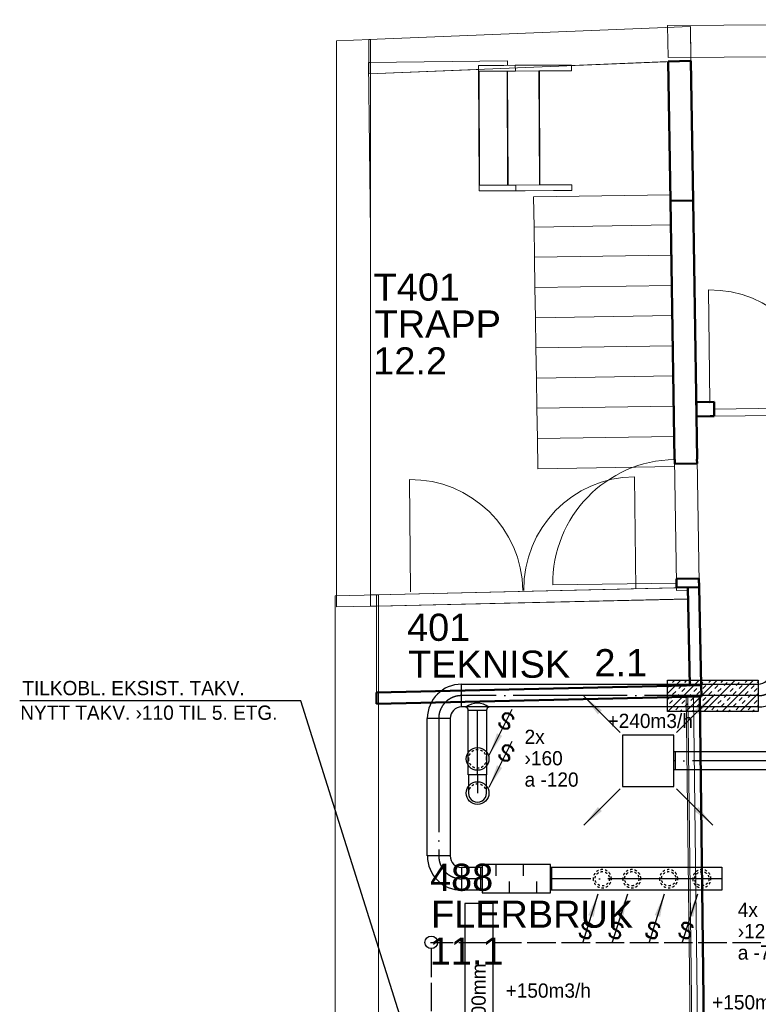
# Model space of a CAD drawing. Header units: millimetres. Extents: x 0 to 83130, y 0 to 53088.
# Tile 61 of 105: x 1960 to 8441, y 42308 to 50946. Entities that reach past the tile are written whole.
import ezdxf
from ezdxf.enums import TextEntityAlignment as Align

# ---------------------------------------------------------------- set-up
doc = ezdxf.new("R2010")
doc.units = ezdxf.units.MM
doc.header["$LTSCALE"] = 50
doc.header["$MEASUREMENT"] = 0
doc.header["$PDMODE"] = 1
for name, pattern in [('2V-CENT', [23, 20, -1.5, 0, -1.5]), ('V-GOMD', [0.8, 0.4, -0.4]), ('V-OV', [6, 5, -1])]:
    doc.linetypes.add(name, pattern=pattern)
doc.layers.get('0').update_dxf_attribs({"linetype": 'CONTINUOUS'})
for name, color, linetype in [('20604A200D001$0$832 Rominfo', 7, 'CONTINUOUS'), ('V060-', 3, 'CONTINUOUS'), ('V070-', 3, 'CONTINUOUS'), ('V071-', 1, 'CONTINUOUS'), ('V090-', 2, 'CONTINUOUS'), ('V091-', 1, 'CONTINUOUS'), ('V110', 1, 'CONTINUOUS'), ('V111', 3, 'CONTINUOUS'), ('xref', 7, 'CONTINUOUS')]:
    doc.layers.add(name, color=color, linetype=linetype)
for name, color, linetype, lineweight in [('20604A200D001$0$A-AREA', 32, 'CONTINUOUS', 9), ('20604A200D001$0$A-DOOR', 31, 'CONTINUOUS', 13), ('20604A200D001$0$A-WALL', 7, 'CONTINUOUS', 13), ('20604A200D001$0$S-STRS', 7, 'CONTINUOUS', 9)]:
    doc.layers.add(name, color=color, linetype=linetype, lineweight=lineweight)
doc.styles.add('20604A200D001$0$Arial', font='arial.ttf', dxfattribs={"height": 238.125})
doc.styles.add('FISO', font='fiso')
doc.styles.add('ISO', font='ISO')
doc.styles.add('SIMPLEX', font='SIMPLEX')

# ---------------------------------------------------------------- blocks, each defined once
blk = doc.blocks.new('TAK_P', base_point=(16247.5, 22586.5))
for p, q in [((16248, 22587), (16247, 22587)), ((16247, 22587), (16247, 22586)), ((16248, 22586), (16248, 22587)), ((16247, 22586), (16248, 22586))]:
    blk.add_line(p, q)
blk = doc.blocks.new('V420', base_point=(455, 404.5))
blk.add_line((455, 404.5), (464, 404.5))
blk.add_solid([(455, 404.5), (459, 405), (459, 404)])
blk = doc.blocks.new('V422', base_point=(16230, 22585))
blk.add_blockref('V420', (16230, 22585))
at = {"style": 'SIMPLEX'}
blk.add_text('s', height=4, rotation=90, dxfattribs=at).set_placement((16238, 22585), align=Align.CENTER)
blk = doc.blocks.new('K1A', base_point=(16237, 22591.5))
at = {"color": 0, "linetype": 'ByBlock'}
blk.add_line((16237, 22592), (16237, 22591), dxfattribs=at)
blk = doc.blocks.new('21A', base_point=(16237, 22591.5))
blk.add_point((16237, 22591.5))
at = {"color": 0, "linetype": 'ByBlock'}
blk.add_blockref('K1A', (16237, 22591.5), dxfattribs=at)
at = {"style": 'SIMPLEX', "flags": 3}
blk.add_attdef('0', (16237, 22591.5), '', height=1, dxfattribs=at)
blk = doc.blocks.new('C3A', base_point=(16246, 22590.5))
at = {"color": 0, "linetype": 'ByBlock'}
blk.add_line((16247, 22590.5), (16246, 22590.5), dxfattribs=at)
blk = doc.blocks.new('K3A', base_point=(16246, 22590.5))
at = {"color": 0, "linetype": 'ByBlock'}
for p, q in [((16246, 22591), (16247, 22591)), ((16247, 22591), (16247, 22590)), ((16247, 22590), (16246, 22590))]:
    blk.add_line(p, q, dxfattribs=at)
blk = doc.blocks.new('33A', base_point=(16246, 22590.5))
blk.add_point((16247, 22590.5))
at = {"color": 0, "linetype": 'ByBlock'}
blk.add_blockref('K3A', (16246, 22590.5), dxfattribs=at)
at = {"color": 1, "linetype": '2V-CENT'}
blk.add_blockref('C3A', (16246, 22590.5), dxfattribs=at)
at = {"style": 'SIMPLEX', "flags": 3}
blk.add_attdef('0', (16246, 22590.5), '', height=1, dxfattribs=at)
blk = doc.blocks.new('CBOJ90_PB', base_point=(86107, 31352))
at = {"color": 0, "linetype": 'ByBlock'}
blk.add_arc((86106, 31353), 1, 270, 360, dxfattribs=at)
blk = doc.blocks.new('KBOJ90_PB', base_point=(86107, 31352))
at = {"color": 0, "linetype": 'ByBlock'}
for p, q in [((86106.5, 31353), (86107.5, 31353)), ((86106, 31352.5), (86106, 31351.5))]:
    blk.add_line(p, q, dxfattribs=at)
for radius in [1.5, 0.5]:
    blk.add_arc((86106, 31353), radius, 270, 360, dxfattribs=at)
blk = doc.blocks.new('3BOJ90_PB', base_point=(86107, 31352))
for p in [(86107, 31353), (86106, 31352)]:
    blk.add_point(p)
at = {"color": 1, "linetype": '2V-CENT'}
blk.add_blockref('CBOJ90_PB', (86107, 31352), dxfattribs=at)
at = {"color": 0, "linetype": 'ByBlock'}
blk.add_blockref('KBOJ90_PB', (86107, 31352), dxfattribs=at)
at = {"style": 'ISO', "flags": 3}
blk.add_attdef('0', (86107, 31352), '', height=1, dxfattribs=at)
blk = doc.blocks.new('V421', base_point=(455.5, 404.5))
at = {"rotation": 180}
blk.add_blockref('V420', (464.5, 404.5), dxfattribs=at)
blk = doc.blocks.new('LD_P')
for p, q in [((-0.5, 0.5), (-0.5, -0.5)), ((0.5, 0.5), (-0.5, 0.5)), ((0.5, -0.5), (0.5, 0.5)), ((-0.5, -0.5), (0.5, -0.5))]:
    blk.add_line(p, q)
at = {"color": 1}
for p, q in [((-0.3, 0.5), (-0.3, 0.1)), ((0.1, 0.5), (0.1, 0.1)), ((-0.1, -0.5), (-0.1, -0.1)), ((0.3, -0.5), (0.3, -0.1))]:
    blk.add_line(p, q, dxfattribs=at)
blk = doc.blocks.new('CIRC_P', base_point=(16254, 22587))
blk.add_circle((16254, 22587), 0.5)
blk = doc.blocks.new('CBOJ90_NB', base_point=(86107.402, 31352.24))
at = {"color": 0, "linetype": 'ByBlock'}
blk.add_line((86106.402, 31352.24), (86107.402, 31352.24), dxfattribs=at)
blk = doc.blocks.new('VUN')
at = {"color": 0}
blk.add_circle((0, 0), 0.5, dxfattribs=at)
blk = doc.blocks.new('*X133')
at = {"color": 0}
for p, q in [((7645.2, 45033.5), (7762.3, 45150.6)), ((7645.2, 45086.5), (7663.3, 45104.6)), ((7646.4, 44875.6), (7921.4, 45150.6)), ((7689.8, 45131.1), (7709.3, 45150.6)), ((7742.8, 45078.1), (7769.3, 45104.6)), ((7795.9, 45131.1), (7815.4, 45150.6)), ((7805.5, 44875.6), (8080.5, 45150.6)), ((7822.4, 45104.6), (7848.9, 45131.1)), ((7928.4, 45104.6), (7955, 45131.1)), ((7955, 45078.1), (7981.5, 45104.6)), ((7964.6, 44875.6), (8239.6, 45150.6)), ((8008, 45131.1), (8027.5, 45150.6)), ((8061, 45078.1), (8087.5, 45104.6)), ((8114.1, 45131.1), (8133.6, 45150.6)), ((8123.7, 44875.6), (8398.7, 45150.6)), ((8140.6, 45104.6), (8167.1, 45131.1)), ((8246.6, 45104.6), (8273.1, 45131.1)), ((8273.1, 45078.1), (8299.7, 45104.6)), ((8326.2, 45131.1), (8345.7, 45150.6)), ((8379.2, 45078.1), (8405.7, 45104.6)), ((8432.2, 45131.1), (8441.5, 45140.3)), ((7689.8, 45025), (7716.3, 45051.5)), ((7716.3, 44998.5), (7742.8, 45025)), ((7769.3, 45051.5), (7795.9, 45078.1)), ((7822.4, 44998.5), (7848.9, 45025)), ((7875.4, 45051.5), (7901.9, 45078.1)), ((7901.9, 45025), (7928.4, 45051.5)), ((8008, 45025), (8034.5, 45051.5)), ((8034.5, 44998.5), (8061, 45025)), ((8087.5, 45051.5), (8114.1, 45078.1)), ((8140.6, 44998.5), (8167.1, 45025)), ((8193.6, 45051.5), (8220.1, 45078.1)), ((8220.1, 45025), (8246.6, 45051.5)), ((8282.8, 44875.6), (8441.5, 45034.3)), ((8326.2, 45025), (8352.7, 45051.5)), ((8352.7, 44998.5), (8379.2, 45025)), ((8405.7, 45051.5), (8432.2, 45078.1)), ((7645.2, 44980.5), (7663.3, 44998.5)), ((7663.3, 44945.5), (7689.8, 44972)), ((7716.3, 44892.4), (7742.8, 44919)), ((7769.3, 44945.5), (7795.9, 44972)), ((7795.9, 44919), (7822.4, 44945.5)), ((7848.9, 44972), (7875.4, 44998.5)), ((7901.9, 44919), (7928.4, 44945.5)), ((7928.4, 44892.4), (7955, 44919)), ((7955, 44972), (7981.5, 44998.5)), ((7981.5, 44945.5), (8008, 44972)), ((8034.5, 44892.4), (8061, 44919)), ((8087.5, 44945.5), (8114.1, 44972)), ((8114.1, 44919), (8140.6, 44945.5)), ((8167.1, 44972), (8193.6, 44998.5)), ((8220.1, 44919), (8246.6, 44945.5)), ((8246.6, 44892.4), (8273.1, 44919)), ((8273.1, 44972), (8299.7, 44998.5)), ((8299.7, 44945.5), (8326.2, 44972)), ((8352.7, 44892.4), (8379.2, 44919)), ((8405.7, 44945.5), (8432.2, 44972)), ((8432.2, 44919), (8441.5, 44928.2)), ((7752.5, 44875.6), (7769.3, 44892.4)), ((7858.6, 44875.6), (7875.4, 44892.4)), ((8070.7, 44875.6), (8087.5, 44892.4)), ((8176.8, 44875.6), (8193.6, 44892.4)), ((8388.9, 44875.6), (8405.7, 44892.4))]:
    blk.add_line(p, q, dxfattribs=at)
blk = doc.blocks.new('20604A200D001$0$Trapp- 539375 - Trapp--320900-P04')
at = {"layer": '20604A200D001$0$S-STRS'}
for p, q in [((21938.6, 47060.5), (23138.4, 47079.4)), ((23138.4, 47079.4), (21938.6, 47060.5)), ((21938.6, 47060.5), (21942.8, 46795.6)), ((21942.8, 46795.6), (21938.6, 47060.5)), ((21942.8, 46795.6), (23142.6, 46814.4)), ((23142.6, 46814.4), (21942.8, 46795.6)), ((21942.8, 46795.6), (21946.9, 46530.6)), ((21946.9, 46530.6), (21942.8, 46795.6)), ((21946.9, 46530.6), (23146.8, 46549.5)), ((23146.8, 46549.5), (21946.9, 46530.6)), ((21946.9, 46530.6), (21951.1, 46265.6)), ((21951.1, 46265.6), (21946.9, 46530.6)), ((21951.1, 46265.6), (23150.9, 46284.5)), ((23150.9, 46284.5), (21951.1, 46265.6)), ((21951.1, 46265.6), (21955.3, 46000.7)), ((21955.3, 46000.7), (21951.1, 46265.6)), ((21955.3, 46000.7), (23155.1, 46019.5)), ((23155.1, 46019.5), (21955.3, 46000.7)), ((21955.3, 46000.7), (21959.4, 45735.7)), ((21959.4, 45735.7), (21955.3, 46000.7)), ((21959.4, 45735.7), (23159.3, 45754.6)), ((23159.3, 45754.6), (21959.4, 45735.7)), ((21959.4, 45735.7), (21963.6, 45470.7)), ((21963.6, 45470.7), (21959.4, 45735.7)), ((21963.6, 45470.7), (23163.4, 45489.6)), ((23163.4, 45489.6), (21963.6, 45470.7)), ((21963.6, 45470.7), (21967.8, 45205.8)), ((21967.8, 45205.8), (21963.6, 45470.7)), ((21967.8, 45205.8), (23167.6, 45224.6)), ((23167.6, 45224.6), (21967.8, 45205.8)), ((21967.8, 45205.8), (21972, 44940.8)), ((21972, 44940.8), (21967.8, 45205.8)), ((21972, 44940.8), (23171.8, 44959.7)), ((23171.8, 44959.7), (21972, 44940.8)), ((21972, 44940.8), (21976.1, 44675.8)), ((21976.1, 44675.8), (21972, 44940.8)), ((21976.1, 44675.8), (23175.9, 44694.7)), ((23175.9, 44694.7), (21976.1, 44675.8))]:
    blk.add_line(p, q, dxfattribs=at)
blk = doc.blocks.new('20604A200D001$0$Trapp- 539375 - Trapp- 539375-320904-P04')
blk.add_blockref('20604A200D001$0$Trapp- 539375 - Trapp--320900-P04', (0, 0))
blk = doc.blocks.new('20604A200D001$0$VT- 744500 - VT- 2-329989-P04')
at = {"layer": '20604A200D001$0$A-WALL'}
blk.add_line((26909.3, 48311.6), (26934.2, 48311.8), dxfattribs=at)
blk = doc.blocks.new('20604A200D001$0$VT- 744500 - VT--329982-P04')
at = {"layer": '20604A200D001$0$A-WALL'}
for p, q in [((30103.5, 48615.2), (23115.1, 48563.5)), ((30103.5, 48615.2), (23115.1, 48563.5)), ((23115.1, 48563.5), (30103.5, 48615.2)), ((23115.1, 48563.5), (23119.5, 48283.5)), ((23115.1, 48563.5), (23119.5, 48283.5)), ((23119.5, 48283.5), (23115.1, 48563.5)), ((30106.7, 48335.2), (30103.5, 48615.2)), ((30106.7, 48335.2), (30103.5, 48615.2)), ((30103.5, 48615.2), (30106.7, 48335.2)), ((30106.7, 48335.2), (23119.5, 48283.5)), ((26934.2, 48311.8), (26909.3, 48311.6)), ((26934.2, 48311.8), (26909.3, 48311.6)), ((30106.7, 48335.2), (29826.7, 48333.2)), ((30106.7, 48335.2), (29826.7, 48333.2)), ((23319.5, 48285), (23119.5, 48283.5)), ((23319.5, 48285), (23119.5, 48283.5))]:
    blk.add_line(p, q, dxfattribs=at)
blk = doc.blocks.new('20604A200D001$0$VT- 744500 - VT- 744500-329986-P04')
for name in ['20604A200D001$0$VT- 744500 - VT--329982-P04', '20604A200D001$0$VT- 744500 - VT- 2-329989-P04']:
    blk.add_blockref(name, (0, 0))
blk = doc.blocks.new('20604A200D001$0$VT- 747829 - VT- 2-330118-P04')
at = {"layer": '20604A200D001$0$A-WALL'}
blk.add_line((20578.5, 42713.4), (20578.5, 43570.2), dxfattribs=at)
blk = doc.blocks.new('20604A200D001$0$VT- 747829 - VT--330111-P04')
at = {"layer": '20604A200D001$0$A-WALL'}
for p, q in [((20198.5, 43561.9), (20578.5, 43570.2)), ((20578.5, 43570.2), (20198.5, 43561.9)), ((20578.5, 43570.2), (20198.5, 43561.9)), ((20198.5, 39680.7), (20198.5, 43561.9)), ((20198.5, 43561.9), (20198.5, 39680.7)), ((20198.5, 43561.9), (20198.5, 39680.7)), ((20578.5, 43570.2), (20578.5, 42713.4)), ((20578.5, 43570.2), (20578.5, 30992)), ((20578.5, 43570.2), (20578.5, 42713.4))]:
    blk.add_line(p, q, dxfattribs=at)
blk = doc.blocks.new('20604A200D001$0$VT- 747829 - VT- 747829-330115-P04')
for name in ['20604A200D001$0$VT- 747829 - VT--330111-P04', '20604A200D001$0$VT- 747829 - VT- 2-330118-P04']:
    blk.add_blockref(name, (0, 0))
blk = doc.blocks.new('20604A200D001$0$VT- 747969 - VT- 747969-330124-P04')
at = {"layer": '20604A200D001$0$A-WALL', "lineweight": 50}
for p, q in [((23409.5, 42777), (20561.4, 42713)), ((23411.5, 42677), (23409.5, 42777)), ((20561.4, 42713), (20561.5, 42613)), ((20561.5, 42613), (23411.5, 42677))]:
    blk.add_line(p, q, dxfattribs=at)
blk = doc.blocks.new('20604A200D001$0$VT- 748108 - VT- 748108-330140-P04')
at = {"layer": '20604A200D001$0$A-WALL', "lineweight": 50}
for p, q in [((23392.6, 43636.4), (23292.6, 43634.6)), ((23292.6, 43634.6), (23309.6, 42774.7)), ((23409.5, 42777), (23392.6, 43636.4)), ((23309.6, 42774.7), (23409.5, 42777))]:
    blk.add_line(p, q, dxfattribs=at)
blk = doc.blocks.new('20604A200D001$0$VT- 748312 - VT- 2-330159-P04')
at = {"layer": '20604A200D001$0$A-WALL'}
blk.add_line((20508.5, 43569), (20508.5, 46082.4), dxfattribs=at)
blk = doc.blocks.new('20604A200D001$0$VT- 748312 - VT--330152-P04')
at = {"layer": '20604A200D001$0$A-WALL'}
for p, q in [((20208.5, 48428.9), (20508.5, 48440.2)), ((20508.5, 48440.2), (20208.5, 48428.9)), ((20508.5, 48440.2), (20208.5, 48428.9)), ((20208.5, 43462.9), (20208.5, 48428.9)), ((20208.5, 48428.9), (20208.5, 43462.9)), ((20208.5, 48428.9), (20208.5, 43462.9)), ((20508.5, 48241), (20508.5, 48440.2)), ((20508.5, 43469), (20508.5, 48440.2)), ((20508.5, 48440.2), (20508.5, 48241)), ((20508.5, 48240.9), (20491.4, 48240.7)), ((20491.4, 48240.7), (20508.5, 48240.9)), ((20491.4, 48240.7), (20508.5, 46752.7)), ((20508.5, 46752.7), (20491.4, 48240.7)), ((20508.5, 46752.7), (20508.5, 48240.9)), ((20508.5, 48240.9), (20508.5, 46752.7)), ((20508.5, 43469), (20508.5, 46082.4)), ((20508.5, 46082.4), (20508.5, 43469)), ((20508.5, 43469), (20208.5, 43462.9)), ((20508.5, 43469), (20208.5, 43462.9)), ((20508.5, 43469), (20208.5, 43462.9))]:
    blk.add_line(p, q, dxfattribs=at)
blk = doc.blocks.new('20604A200D001$0$VT- 748312 - VT- 748312-330156-P04')
for name in ['20604A200D001$0$VT- 748312 - VT--330152-P04', '20604A200D001$0$VT- 748312 - VT- 2-330159-P04']:
    blk.add_blockref(name, (0, 0))
blk = doc.blocks.new('20604A200D001$0$VT- 748502 - VT- 2-330168-P04')
at = {"layer": '20604A200D001$0$A-WALL'}
blk.add_line((22270.8, 48212.5), (23120.1, 48247.2), dxfattribs=at)
blk = doc.blocks.new('20604A200D001$0$VT- 748502 - VT--330161-P04')
at = {"layer": '20604A200D001$0$A-WALL'}
for p, q in [((20493.6, 48440.2), (23315.2, 48555.5)), ((23315.2, 48555.5), (20493.6, 48440.2)), ((23315.2, 48555.5), (20493.6, 48440.2)), ((23315.2, 48555.5), (23319.5, 48285)), ((23319.5, 48285), (23315.2, 48555.5)), ((23320, 48255.4), (23315.2, 48555.5)), ((20494.2, 48240.9), (20493.6, 48440.2)), ((20494.5, 48140), (20493.6, 48440.2)), ((20494.2, 48240.9), (20493.6, 48440.2)), ((20494.2, 48240.9), (21709.9, 48255.2)), ((21709.9, 48255.2), (20494.2, 48240.9)), ((20494.5, 48140), (20494.2, 48240.9)), ((20494.5, 48140), (20494.2, 48240.9)), ((23320, 48255.4), (20494.5, 48140)), ((21709.9, 48214.5), (21709.9, 48255.2)), ((21709.9, 48255.2), (21709.9, 48214.5)), ((23120.1, 48247.2), (22270.8, 48212.5)), ((23120.1, 48247.2), (22270.8, 48212.5)), ((21456.1, 48179.3), (20494.5, 48140)), ((21456.1, 48179.3), (20494.5, 48140))]:
    blk.add_line(p, q, dxfattribs=at)
blk = doc.blocks.new('20604A200D001$0$VT- 748502 - VT- 748502-330165-P04')
for name in ['20604A200D001$0$VT- 748502 - VT--330161-P04', '20604A200D001$0$VT- 748502 - VT- 2-330168-P04']:
    blk.add_blockref(name, (0, 0))
blk = doc.blocks.new('20604A200D001$0$VT- 748728 - VT- 2-330177-P04')
at = {"layer": '20604A200D001$0$A-WALL'}
blk.add_line((23193.8, 43631.7), (20560.1, 43570.2), dxfattribs=at)
blk = doc.blocks.new('20604A200D001$0$VT- 748728 - VT--330170-P04')
at = {"layer": '20604A200D001$0$A-WALL'}
for p, q in [((23292.6, 43634.1), (20560.1, 43570.2)), ((23193.8, 43631.7), (20560.1, 43570.2)), ((23193.8, 43631.7), (20560.1, 43570.2)), ((23292.6, 43634.1), (23193.8, 43631.7)), ((23193.8, 43631.7), (23292.6, 43634.1)), ((23194.2, 43607.5), (23193.8, 43631.7)), ((23193.8, 43631.7), (23194.2, 43607.5)), ((23294.6, 43534.1), (23292.6, 43634.1)), ((20508.5, 43569), (20560.1, 43570.2)), ((20560.1, 43570.2), (20508.5, 43569)), ((20508.8, 43469), (20508.5, 43569)), ((20508.5, 43569), (20508.8, 43469)), ((20560.1, 43570.2), (20560.2, 43470.2)), ((20560.1, 43570.2), (20560.2, 43470.2)), ((20560.2, 43470.2), (20560.1, 43570.2)), ((23293.1, 43609), (23194.2, 43607.5)), ((23194.2, 43607.5), (23293.1, 43609)), ((20560.2, 43470.2), (20508.8, 43469)), ((20508.8, 43469), (20560.2, 43470.2)), ((20560.2, 43470.2), (23294.6, 43534.1)), ((20578.5, 43470.6), (23294.6, 43534.1)), ((20578.5, 43470.6), (23294.6, 43534.1))]:
    blk.add_line(p, q, dxfattribs=at)
blk = doc.blocks.new('20604A200D001$0$VT- 748728 - VT- 748728-330174-P04')
for name in ['20604A200D001$0$VT- 748728 - VT--330170-P04', '20604A200D001$0$VT- 748728 - VT- 2-330177-P04']:
    blk.add_blockref(name, (0, 0))
blk = doc.blocks.new('20604A200D001$0$VT- 748875 - VT- 748875-330183-P04')
at = {"layer": '20604A200D001$0$A-WALL', "lineweight": 50}
for p, q in [((23320, 48255.4), (23120.1, 48247.2)), ((23120.1, 48247.2), (23139.3, 47025.2)), ((23339.3, 47028.3), (23320, 48255.4)), ((23139.3, 47025.2), (23339.3, 47028.3))]:
    blk.add_line(p, q, dxfattribs=at)
blk = doc.blocks.new('20604A200D001$0$VT- 755819 - VT- 755819-330460-P04')
at = {"layer": '20604A200D001$0$A-WALL', "lineweight": 50}
for p, q in [((23339.3, 47028.3), (23139.3, 47025.2)), ((23139.3, 47025.2), (23175, 44756.8)), ((23374.9, 44759.9), (23339.3, 47028.3)), ((23175, 44756.8), (23177.5, 44756.8)), ((23177.5, 44756.8), (23178, 44719.8)), ((23373, 44722.9), (23372.4, 44759.9)), ((23372.4, 44759.9), (23374.9, 44759.9)), ((23178, 44719.8), (23373, 44722.9)), ((23388.9, 43713), (23193.9, 43710)), ((23193.9, 43710), (23194.5, 43673)), ((23389.5, 43676), (23388.9, 43713)), ((23194.5, 43673), (23192, 43672.9)), ((23192, 43672.9), (23192.6, 43632.8)), ((23192.6, 43632.8), (23392.6, 43636.4)), ((23392, 43676.1), (23389.5, 43676)), ((23392.6, 43636.4), (23392, 43676.1))]:
    blk.add_line(p, q, dxfattribs=at)
at = {"layer": '20604A200D001$0$A-WALL'}
for p, q in [((23192, 43672.9), (23175, 44756.8)), ((23374.9, 44759.9), (23392, 43676.1))]:
    blk.add_line(p, q, dxfattribs=at)
blk = doc.blocks.new('20604A200D001$0$IV01_24dB 763938 - IV01_24dB 2-330675-P04')
at = {"layer": '20604A200D001$0$A-WALL'}
for p, q in [((23523.8, 45199.5), (24433.8, 45209.8)), ((24953.4, 45215.6), (25003.4, 45216.2))]:
    blk.add_line(p, q, dxfattribs=at)
blk = doc.blocks.new('20604A200D001$0$IV01_24dB 763938 - IV01_24dB 763938-330672-P04')
at = {"layer": '20604A200D001$0$A-WALL', "lineweight": 50}
for p, q in [((24470.1, 45271.9), (24433.1, 45271.5)), ((24433.1, 45271.5), (24434.5, 45148.1)), ((25052.7, 45279.8), (24470.1, 45273.2)), ((24470.1, 45273.2), (24470.1, 45271.9)), ((24952.9, 45265.6), (25052.9, 45266.8)), ((24954, 45165.6), (24952.9, 45265.6)), ((25052.9, 45266.8), (25052.7, 45279.8)), ((23486.1, 45262.1), (23367.1, 45260.8)), ((23367.1, 45260.8), (23369, 45134.8)), ((23486.1, 45260.8), (23486.1, 45262.1)), ((23523.1, 45261.3), (23486.1, 45260.8)), ((23524.5, 45137.8), (23523.1, 45261.3)), ((23369, 45134.8), (23487.5, 45136.1)), ((23487.5, 45137.4), (23524.5, 45137.8)), ((23487.5, 45136.1), (23487.5, 45137.4)), ((24434.5, 45148.1), (24471.5, 45148.5)), ((24471.5, 45147.2), (24941.1, 45152.5)), ((24471.5, 45148.5), (24471.5, 45147.2)), ((24941, 45165.5), (24954, 45165.6)), ((24941.1, 45152.5), (24941, 45165.5))]:
    blk.add_line(p, q, dxfattribs=at)
blk.add_blockref('20604A200D001$0$IV01_24dB 763938 - IV01_24dB 2-330675-P04', (0, 0))
blk = doc.blocks.new('20604A200D001$0$IV01_34dB 768408 - IV01_34dB 2-330763-P04')
at = {"layer": '20604A200D001$0$A-WALL'}
blk.add_line((23483.3, 30923), (23341.7, 42675.4), dxfattribs=at)
blk = doc.blocks.new('20604A200D001$0$IV01_34dB 768408 - IV01_34dB-330756-P04')
at = {"layer": '20604A200D001$0$A-WALL'}
for p, q in [((23291.7, 42674.3), (23278.7, 42674)), ((23278.7, 42674), (23328.2, 38565.4)), ((23391.7, 42676.6), (23291.7, 42674.3)), ((23291.7, 42674.3), (23341.2, 38565.5)), ((23291.7, 42674.3), (23341.2, 38565.5)), ((23291.7, 42674.3), (23341.2, 38565.5)), ((23341.2, 38565.5), (23291.7, 42674.3)), ((23291.7, 42674.3), (23341.2, 38565.5)), ((23291.7, 42674.3), (23433.3, 30922.4)), ((23391.7, 42676.6), (23404.7, 42676.8)), ((23391.7, 42676.6), (23525.7, 31547.8)), ((23391.7, 42676.6), (23533.2, 30923.6)), ((23391.7, 42676.6), (23525.7, 31547.8)), ((23391.7, 42676.6), (23525.7, 31547.8)), ((23391.7, 42676.6), (23533.2, 30923.6)), ((23525.7, 31547.8), (23391.7, 42676.6)), ((23538.7, 31548), (23399.7, 42676.7)), ((23399.7, 42676.7), (23538.7, 31548)), ((23404.7, 42676.8), (23538.7, 31548)), ((23404.7, 42676.8), (23546.2, 30923.8)), ((23404.7, 42676.8), (23538.7, 31548))]:
    blk.add_line(p, q, dxfattribs=at)
blk = doc.blocks.new('20604A200D001$0$IV01_34dB 768408 - IV01_34dB 768408-330760-P04')
for name in ['20604A200D001$0$IV01_34dB 768408 - IV01_34dB-330756-P04', '20604A200D001$0$IV01_34dB 768408 - IV01_34dB 2-330763-P04']:
    blk.add_blockref(name, (0, 0))
blk = doc.blocks.new('20604A200D001$0$Trapp- 955843 - Trapp--339043-P04')
at = {"layer": '20604A200D001$0$S-STRS'}
for p, q in [((21677.3, 48214.4), (21456, 48213.4)), ((21456, 48213.4), (21677.3, 48214.4)), ((21456, 48213.4), (21456.2, 48163.4)), ((21456.2, 48163.4), (21456, 48213.4)), ((21778.7, 48214.9), (21677.3, 48214.4)), ((21677.3, 48214.4), (21778.7, 48214.9)), ((22270.7, 48217.1), (21778.7, 48214.9)), ((21778.7, 48214.9), (21860.2, 48215.2)), ((21860.2, 48215.2), (21778.7, 48214.9)), ((21778.7, 48214.9), (21778.9, 48164.9)), ((21860.2, 48215.2), (22110.2, 48216.4)), ((22110.2, 48216.4), (21860.2, 48215.2)), ((22110.2, 48216.4), (22270.7, 48217.1)), ((22270.7, 48217.1), (22110.2, 48216.4)), ((22271, 48167.1), (22270.7, 48217.1)), ((21456.2, 48163.4), (21677.5, 48164.4)), ((21456.2, 48163.4), (21677.5, 48164.4)), ((21456.2, 48163.4), (21460.7, 47163.4)), ((21460.7, 47163.4), (21456.2, 48163.4)), ((21456.5, 48163.4), (21461.1, 47163.4)), ((21461.1, 47163.4), (21456.5, 48163.4)), ((21457.5, 48163.4), (21462, 47163.4)), ((21462, 47163.4), (21457.5, 48163.4)), ((21459.1, 48163.4), (21463.6, 47163.4)), ((21463.6, 47163.4), (21459.1, 48163.4)), ((21461.2, 48163.4), (21465.7, 47163.4)), ((21465.7, 47163.4), (21461.2, 48163.4)), ((21677.5, 48164.4), (21778.9, 48164.9)), ((21677.5, 48164.4), (21778.9, 48164.9)), ((21706.2, 48164.5), (21710.7, 47164.5)), ((21710.7, 47164.5), (21706.2, 48164.5)), ((21706.5, 48164.5), (21711.1, 47164.5)), ((21711.1, 47164.5), (21706.5, 48164.5)), ((21707.5, 48164.5), (21712, 47164.5)), ((21712, 47164.5), (21707.5, 48164.5)), ((21709.1, 48164.5), (21713.6, 47164.6)), ((21713.6, 47164.6), (21709.1, 48164.5)), ((21711.2, 48164.6), (21715.7, 47164.6)), ((21715.7, 47164.6), (21711.2, 48164.6)), ((22271, 48167.1), (21778.9, 48164.9)), ((21985.7, 48165.8), (21778.9, 48164.9)), ((21778.9, 48164.9), (21985.7, 48165.8)), ((21985.7, 48165.8), (21990.2, 47165.8)), ((21990.1, 48165.8), (21985.7, 48165.8)), ((21990.2, 47165.8), (21985.7, 48165.8)), ((21985.7, 48165.8), (21990.1, 48165.8)), ((22110.4, 48166.4), (21990.1, 48165.8)), ((22110.4, 48166.4), (21990.1, 48165.8)), ((21994.6, 47165.8), (21990.1, 48165.8)), ((21990.1, 48165.8), (21994.6, 47165.8)), ((22271, 48167.1), (22110.4, 48166.4)), ((22271, 48167.1), (22110.4, 48166.4)), ((21682, 47164.4), (21460.7, 47163.4)), ((21460.7, 47163.4), (21682, 47164.4)), ((21783.5, 47164.9), (21682, 47164.4)), ((21682, 47164.4), (21783.5, 47164.9)), ((22275.5, 47167.1), (21783.5, 47164.9)), ((21783.5, 47164.9), (21990.2, 47165.8)), ((21990.2, 47165.8), (21783.5, 47164.9)), ((21783.5, 47164.9), (21783.7, 47114.9)), ((21990.2, 47165.8), (21994.6, 47165.8)), ((21994.6, 47165.8), (21990.2, 47165.8)), ((21994.6, 47165.8), (22114.9, 47166.4)), ((22114.9, 47166.4), (21994.6, 47165.8)), ((22114.9, 47166.4), (22275.5, 47167.1)), ((22275.5, 47167.1), (22114.9, 47166.4)), ((22275.7, 47117.1), (22275.5, 47167.1)), ((21460.7, 47163.4), (21461, 47113.4)), ((21461, 47113.4), (21460.7, 47163.4)), ((21461, 47113.4), (21682.2, 47114.4)), ((21461, 47113.4), (21682.2, 47114.4)), ((21682.2, 47114.4), (21783.7, 47114.9)), ((21682.2, 47114.4), (21783.7, 47114.9)), ((22275.7, 47117.1), (21783.7, 47114.9)), ((21865.1, 47115.2), (21783.7, 47114.9)), ((21865.1, 47115.2), (21783.7, 47114.9)), ((22115.1, 47116.4), (21865.1, 47115.2)), ((22115.1, 47116.4), (21865.1, 47115.2)), ((22275.7, 47117.1), (22115.1, 47116.4)), ((22275.7, 47117.1), (22115.1, 47116.4))]:
    blk.add_line(p, q, dxfattribs=at)
blk = doc.blocks.new('20604A200D001$0$Trapp- 955843 - Trapp- 955843-339047-P04')
blk.add_blockref('20604A200D001$0$Trapp- 955843 - Trapp--339043-P04', (0, 0))
blk = doc.blocks.new('20604A200D001$0$DOOR 134 - DOOR 134-406978-P04')
at = {"layer": '20604A200D001$0$A-DOOR'}
blk.add_line((22942, 43669), (21858.2, 43651.9), dxfattribs=at)
blk.add_arc((22942, 43669), 1084, 90.90109, 180.90109, dxfattribs=at)
blk = doc.blocks.new('20604A200D001$0$DOOR 136 - DOOR 136-407115-P04')
at = {"layer": '20604A200D001$0$A-DOOR'}
blk.add_line((23484.7, 45389.1), (23473.6, 46373), dxfattribs=at)
blk.add_arc((23484.7, 45389.1), 984, 0.6452, 90.6452, dxfattribs=at)
blk = doc.blocks.new('20604A200D001')
at = {"layer": '20604A200D001$0$A-AREA'}
for p, q in [((23487.5, 45136.1), (24471.5, 45147.2)), ((20560.2, 43470.2), (23294.7, 43530.1)), ((20560.2, 42713), (20560.2, 43470.2)), ((23294.8, 43522), (23308.5, 42774.7))]:
    blk.add_line(p, q, dxfattribs=at)
at = {"layer": '20604A200D001$0$A-DOOR'}
for name, p in [('20604A200D001$0$DOOR 136 - DOOR 136-407115-P04', (1.4, -128.3)), ('20604A200D001$0$DOOR 134 - DOOR 134-406978-P04', (250, 3.9)), ('20604A200D001$0$DOOR 136 - DOOR 136-407115-P04', (-2624.6, -1792.3))]:
    blk.add_blockref(name, p, dxfattribs=at)
at = {"layer": '20604A200D001$0$A-DOOR', "xscale": -1, "rotation": 1.463536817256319}
blk.add_blockref('20604A200D001$0$DOOR 136 - DOOR 136-407115-P04', (47473.6, -1152.4), dxfattribs=at)
at = {"layer": '20604A200D001$0$A-WALL'}
for name in ['20604A200D001$0$VT- 748502 - VT- 748502-330165-P04', '20604A200D001$0$VT- 744500 - VT- 744500-329986-P04', '20604A200D001$0$VT- 748312 - VT- 748312-330156-P04', '20604A200D001$0$VT- 748875 - VT- 748875-330183-P04', '20604A200D001$0$VT- 755819 - VT- 755819-330460-P04', '20604A200D001$0$IV01_24dB 763938 - IV01_24dB 763938-330672-P04', '20604A200D001$0$VT- 748728 - VT- 748728-330174-P04', '20604A200D001$0$VT- 748108 - VT- 748108-330140-P04', '20604A200D001$0$VT- 747829 - VT- 747829-330115-P04', '20604A200D001$0$VT- 747969 - VT- 747969-330124-P04', '20604A200D001$0$IV01_34dB 768408 - IV01_34dB 768408-330760-P04']:
    blk.add_blockref(name, (0, 0), dxfattribs=at)
at = {"layer": '20604A200D001$0$S-STRS'}
for name in ['20604A200D001$0$Trapp- 955843 - Trapp- 955843-339047-P04', '20604A200D001$0$Trapp- 539375 - Trapp- 539375-320904-P04']:
    blk.add_blockref(name, (0, 0), dxfattribs=at)
at = {"layer": '20604A200D001$0$832 Rominfo', "color": 7, "style": '20604A200D001$0$Arial'}
for s, p in [('T401', (20534.9, 46150.4)), ('TRAPP', (20543.7, 45826.6)), ('12.2', (20532, 45502.8)), ('401', (20828.5, 43165.8)), ('TEKNISK', (20837.3, 42842)), ('2.1', (22472.8, 42854.9)), ('488', (21029.8, 40972.5)), ('FLERBRUK', (21038.6, 40648.7)), ('11.1', (21026.9, 40324.9))]:
    blk.add_text(s, height=238.12, dxfattribs=at).set_placement(p)

msp = doc.modelspace()

# ---------------------------------------------------------------- linework, layer by layer
at = {"layer": 'V060-', "linetype": 'Continuous'}
for p, q in [((5837, 45116), (8441.48, 45116)), ((8441.48, 44916), (5837, 44916)), ((5896.76, 44320.69), (5896.76, 44887.48)), ((6056.76, 44887.48), (6056.76, 44320.69)), ((5537, 43609), (5537, 44816.53)), ((5737, 44816.53), (5737, 43609)), ((7710.47, 44524.26), (10601.73, 44524.26)), ((10599.33, 44364.26), (7710.47, 44364.26)), ((5838.03, 43509.43), (6007.15, 43509.43)), ((6627.15, 43509.43), (8121.71, 43509.43)), ((6007.15, 43309.43), (5838.03, 43309.43)), ((8121.71, 43309.43), (6627.15, 43309.43))]:
    msp.add_line(p, q, dxfattribs=at)
at = {"layer": 'V060-', "color": 1, "linetype": '2V-CENT'}
for p, q in [((8441.48, 45016), (5837, 45016)), ((5976.76, 44320.69), (5976.76, 44887.48)), ((5637, 44816.53), (5637, 43609)), ((11164.17, 44444.26), (7710.47, 44444.26)), ((6007.15, 43409.43), (5838.03, 43409.43)), ((8121.71, 43409.43), (6627.15, 43409.43))]:
    msp.add_line(p, q, dxfattribs=at)
at = {"layer": 'V060-'}
msp.add_line((5896.76, 44887.48), (6056.76, 44887.48), dxfattribs=at)
at = {"layer": 'V060-', "linetype": 'ByBlock'}
for p, q in [((5897.37, 44320.72), (5897.37, 44160.72)), ((6057.37, 44320.72), (5897.37, 44320.72)), ((6057.37, 44160.72), (6057.37, 44320.72))]:
    msp.add_line(p, q, dxfattribs=at)
at = {"layer": 'V060-', "color": 1}
msp.add_lwpolyline([(8441.48, 44875.6), (7645.24, 44875.6), (7645.24, 45150.59), (8441.48, 45150.59)], close=True, dxfattribs=at)
at = {"layer": 'V060-', "linetype": 'V-GOMD'}
for centre in [(7072.1, 43409.43), (7331.02, 43409.43), (7654.66, 43409.43), (7945.94, 43409.43)]:
    msp.add_circle(centre, 62.5, dxfattribs=at)
at = {"layer": 'V060-'}
for centre, radius, start, end in [((5976.76, 44775.17), 173.28, 54.286899, 125.713101), ((5862.3, 44883.87), 34.65, 5.978046, 67.401523), ((6091.22, 44883.87), 34.65, 112.598477, 174.021954)]:
    msp.add_arc(centre, radius, start, end, dxfattribs=at)
at = {"layer": 'V060-', "linetype": 'V-GOMD'}
for centre, start, end in [((5977.37, 44460.72), 359.99993, 539.99993), ((5977.37, 44460.72), 179.99993, 359.99993), ((5977.37, 44160.72), 359.99993, 539.99993)]:
    msp.add_arc(centre, 80, start, end, dxfattribs=at)
at = {"layer": 'V060-', "linetype": 'ByBlock'}
msp.add_arc((5977.37, 44160.72), 80, 179.99993, 359.99993, dxfattribs=at)
at = {"layer": 'V070-', "linetype": 'V-GOMD'}
for centre, start, end in [((7072.1, 43409.43), 359.99993, 539.99993), ((7331.02, 43409.43), 359.99993, 539.99993), ((7654.66, 43409.43), 359.99993, 539.99993), ((7945.94, 43409.43), 359.99993, 539.99993), ((7072.1, 43409.43), 179.99993, 359.99993), ((7331.02, 43409.43), 179.99993, 359.99993), ((7654.66, 43409.43), 179.99993, 359.99993), ((7945.94, 43409.43), 179.99993, 359.99993)]:
    msp.add_arc(centre, 80, start, end, dxfattribs=at)
at = {"layer": 'V090-', "linetype": 'V-OV'}
for p, q in [((10564.5, 42848.49), (5563.72, 42846.2)), ((5569.36, 42796.68), (5569.36, 42181.86))]:
    msp.add_line(p, q, dxfattribs=at)
at = {"layer": 'V091-'}
for p, q in [((4428.14, 44968.95), (1959.87, 44968.95)), ((5334.5, 42086.5), (4428.14, 44968.95))]:
    msp.add_line(p, q, dxfattribs=at)
at = {"layer": 'V110'}
msp.add_lwpolyline([(6115.85, 40592.16), (6115.85, 43192.16), (5865.85, 43192.16), (5865.85, 40592.16)], close=True, dxfattribs=at)

# ---------------------------------------------------------------- block references
at = {"layer": 'V060-', "linetype": 'Continuous'}
for name, p, xscale, yscale, zscale in [('3BOJ90_PB', (8641.48, 45016), 200, 200, 200), ('33A', (6617.15, 43409.43), 10, 200.0000000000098, 10), ('21A', (8122.09, 43409.43), 200.0000000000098, 200.0000000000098, 200.0000000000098)]:
    msp.add_blockref(name, p, dxfattribs=dict(at, xscale=xscale, yscale=yscale, zscale=zscale))
for name, p, xscale, yscale, zscale, rotation in [('3BOJ90_PB', (5637, 45016), 200.0000000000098, 200.0000000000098, 200.0000000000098, 180), ('3BOJ90_PB', (5637.68, 43409), 200, 200, 200, 270), ('33A', (6017.15, 43409.43), 10, 200.0000000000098, 10, 180)]:
    msp.add_blockref(name, p, dxfattribs=dict(at, xscale=xscale, yscale=yscale, zscale=zscale, rotation=rotation))
at = {"layer": 'V060-', "color": 1}
msp.add_blockref('*X133', (0, 0), dxfattribs=at)
at = {"layer": 'V060-', "color": 1, "linetype": '2V-CENT', "xscale": 160, "yscale": 160, "zscale": 160, "rotation": 270}
msp.add_blockref('CBOJ90_NB', (5977.37, 44160.72), dxfattribs=at)
at = {"layer": 'V060-', "xscale": 600, "yscale": 250, "zscale": 600, "rotation": 180}
msp.add_blockref('LD_P', (6317.15, 43409.43), dxfattribs=at)
at = {"layer": 'V070-'}
for name, p, xscale, yscale, zscale, rotation in [('V421', (7228.4, 44692.09), 50, 50, 50, 135), ('V421', (7723.02, 44691.96), 50, 50, 50, 45), ('V422', (6081.04, 44494.73), 50, 50, 50, 63.42336015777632), ('V422', (6081.04, 44213.89), 50, 50, 50, 63.42336015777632), ('CIRC_P', (5977.37, 44460.72), 200, 200, 200, 180), ('CIRC_P', (5977.37, 44160.72), 200, 200, 200, 180), ('V421', (7228.27, 44197.47), 50, 50, 50, 225), ('V421', (7722.89, 44197.34), 50, 50, 50, 315), ('V422', (7034.06, 43273.21), 50, 50, 50, 252.3830153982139), ('V422', (7292.98, 43273.21), 50, 50, 50, 252.3830153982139), ('V422', (7616.62, 43273.21), 50, 50, 50, 252.3830153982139), ('V422', (7907.9, 43273.21), 50, 50, 50, 252.3830153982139)]:
    msp.add_blockref(name, p, dxfattribs=dict(at, xscale=xscale, yscale=yscale, zscale=zscale, rotation=rotation))
at = {"layer": 'V070-', "xscale": 450, "yscale": 450, "zscale": 450}
msp.add_blockref('TAK_P', (7475.64, 44444.71), dxfattribs=at)
at = {"layer": 'V070-', "linetype": 'Continuous', "xscale": 10, "yscale": 160, "zscale": 10}
msp.add_blockref('33A', (7700.64, 44444.71), dxfattribs=at)
at = {"layer": 'V090-', "color": 1, "xscale": 110, "yscale": 110, "zscale": 110, "rotation": 270}
msp.add_blockref('VUN', (5571.23, 42851.23), dxfattribs=at)
at = {"layer": 'xref'}
msp.add_blockref('20604A200D001', (-15469.5, 2330.58), dxfattribs=at)

# ---------------------------------------------------------------- texts
at = {"layer": 'V071-', "color": 1, "style": 'FISO'}
for s, p in [('+240m3/h', (7118.84, 44731.7)), ('2x', (6390.32, 44591.71)), ('›160', (6390.32, 44404.21)), ('a -120', (6390.32, 44216.71)), ('4x', (8261.13, 43074.15)), ('›125', (8261.13, 42886.65)), ('a -75', (8261.13, 42699.15)), ('+150m3/h', (6224.14, 42365.86)), ('+150m3/h', (8036.54, 42262.97))]:
    msp.add_text(s, height=125, dxfattribs=at).set_placement(p)
at = {"layer": 'V091-', "color": 1, "style": 'FISO'}
for s, p in [('TILKOBL. EKSIST. TAKV.', (1983.11, 45019.65)), ('NYTT TAKV. ›110 TIL 5. ETG.', (1965.1, 44803.6))]:
    msp.add_text(s, height=125, dxfattribs=at).set_placement(p)
at = {"layer": 'V111', "color": 1, "style": 'FISO'}
msp.add_text('L=2600mm', height=125, rotation=90, dxfattribs=at).set_placement((6049.18, 41824.94))

doc.saveas('drawing.dxf')
